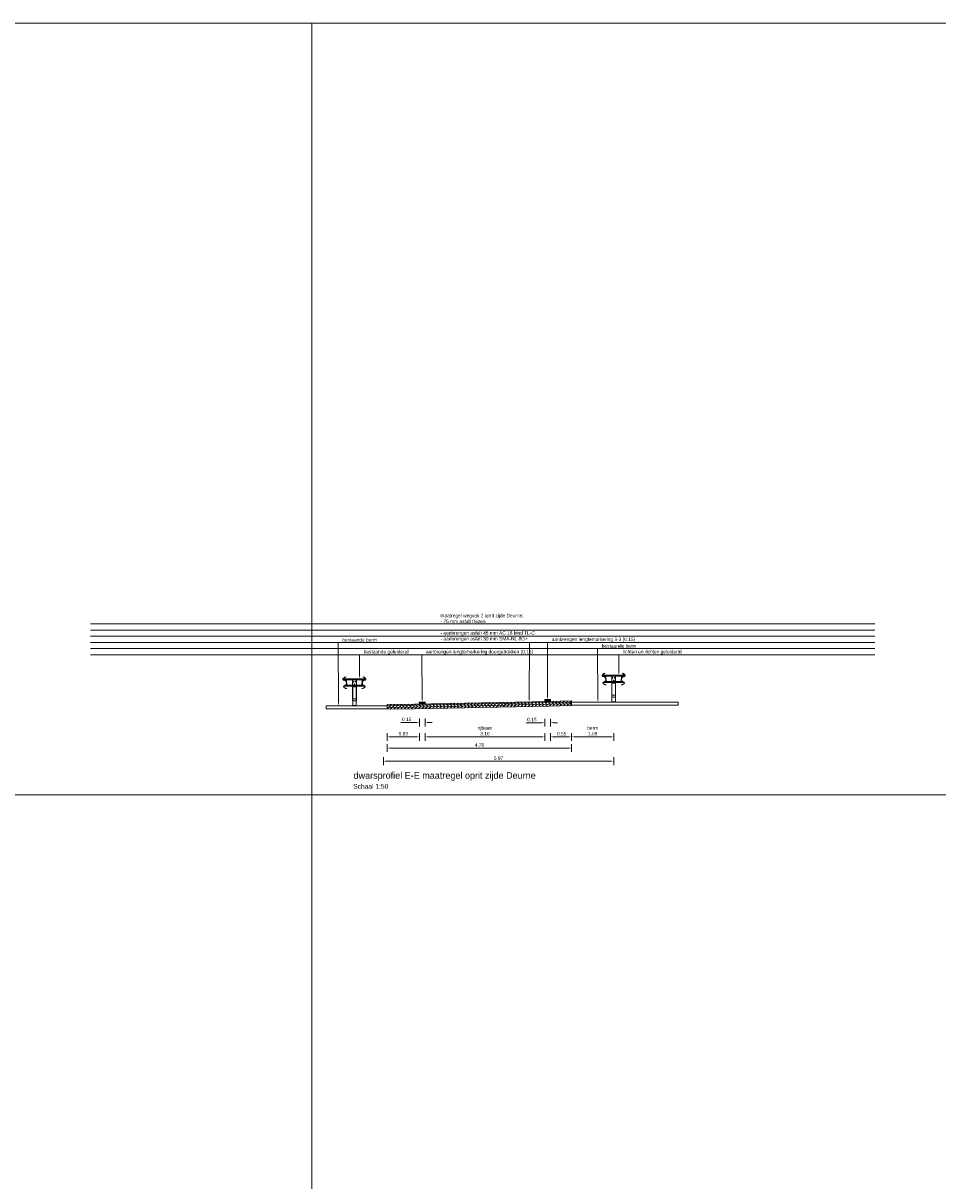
# Model space of a CAD drawing. Header units: metres. Extents: x 0 to 178216, y 0 to 407261.
# Tile 88 of 126: x 166868 to 166892, y 406236 to 406266. Entities that reach past the tile are written whole.
import ezdxf
from ezdxf import colors
from ezdxf.entities.mleader import LeaderData, LeaderLine
from ezdxf.math import Vec2, Vec3

# ---------------------------------------------------------------- set-up
doc = ezdxf.new("R2010")
doc.units = ezdxf.units.M
doc.header["$PDSIZE"] = 1
doc.layers.get('Defpoints').update_dxf_attribs({"lineweight": 18})
for name, color, linetype, lineweight in [('N-WE-VW-MARKERING_LANGS_STREEP_DOORGETROKKEN-G', 7, 'Continuous', 18), ('X-XX-AL-T35', 50, 'Continuous', 18), ('X-XX-AL-T50', 130, 'Continuous', 18), ('X-XX-AL-TEKENBLAD-M', 7, 'Continuous', 18), ('X-XX-AL-TEKENBLAD-S', 7, 'Continuous', 18), ('X-XX-AL-TEKENBLAD-T18', 10, 'Continuous', 18)]:
    doc.layers.add(name, color=color, linetype=linetype, lineweight=lineweight)
doc.layers.add('X-XX-AL-HULPLIJN-G', color=210, linetype='Continuous', lineweight=18, plot=False)
doc.styles.add('Futurabook1-1000', font='LT.TTF', dxfattribs={"height": 2.5})
doc.styles.add('NLCS-ISO-M50-T18', font='LT.TTF', dxfattribs={"height": 0.09})
doc.dimstyles.new('NLCS-M50-T18-PIJL_L2_H2', dxfattribs={"dimscale": 0.05, "dimtxt": 0.09, "dimasz": 1.8, "dimexe": 2, "dimexo": 2, "dimgap": 0.7, "dimtad": 1, "dimzin": 0, "dimdsep": 46, "dimtxsty": 'NLCS-ISO-M50-T18', "dimcen": 0, "dimdle": 2, "dimclrd": 256, "dimclre": 256, "dimclrt": 10, "dimazin": 0, "dimtfac": 1, "dimtofl": 0, "dimtmove": 0, "dimatfit": 3, "dimfxl": 2, "dimfxlon": 1, "dimtfillclr": 256, "dimtolj": 1, "dimtzin": 0, "dimlwd": -1, "dimlwe": -1, "dimarcsym": 0})

# ---------------------------------------------------------------- blocks, each defined once
blk = doc.blocks.new('*D30')
at = {"layer": 'Defpoints', "color": 0, "transparency": 16777216}
for p in [(166881.378, 406248.006), (166878.278, 406247.944), (166881.378, 406247.09)]:
    blk.add_point(p, dxfattribs=at)
at = {"layer": 'X-XX-AL-TEKENBLAD-M', "transparency": 16777216}
for p, q in [((166878.278, 406247.19), (166878.278, 406246.99)), ((166881.378, 406247.19), (166881.378, 406246.99)), ((166878.368, 406247.09), (166881.288, 406247.09))]:
    blk.add_line(p, q, dxfattribs=at)
for points in [[(166878.368, 406247.105), (166878.368, 406247.075), (166878.278, 406247.09)], [(166881.288, 406247.105), (166881.288, 406247.075), (166881.378, 406247.09)]]:
    blk.add_solid(points, dxfattribs=at)
at = {"layer": 'X-XX-AL-TEKENBLAD-M', "color": 10, "transparency": 16777216, "insert": (166879.828, 406247.248), "char_height": 0.09, "attachment_point": 5, "style": 'NLCS-ISO-M50-T18'}
blk.add_mtext('\\A1;rijbaan\\P3.10', dxfattribs=at)
blk = doc.blocks.new('*D31')
at = {"layer": 'Defpoints', "color": 0, "transparency": 16777216}
for p in [(166881.528, 406248.009), (166882.076, 406248.02), (166882.076, 406247.09)]:
    blk.add_point(p, dxfattribs=at)
at = {"layer": 'X-XX-AL-TEKENBLAD-M', "transparency": 16777216}
for p, q in [((166881.528, 406247.19), (166881.528, 406246.99)), ((166882.076, 406247.19), (166882.076, 406246.99)), ((166881.618, 406247.09), (166881.986, 406247.09))]:
    blk.add_line(p, q, dxfattribs=at)
for points in [[(166881.618, 406247.105), (166881.618, 406247.075), (166881.528, 406247.09)], [(166881.986, 406247.105), (166881.986, 406247.075), (166882.076, 406247.09)]]:
    blk.add_solid(points, dxfattribs=at)
at = {"layer": 'X-XX-AL-TEKENBLAD-M', "color": 10, "transparency": 16777216, "insert": (166881.818, 406247.171), "char_height": 0.09, "attachment_point": 5, "style": 'NLCS-ISO-M50-T18'}
blk.add_mtext('\\A1;0.55', dxfattribs=at)
blk = doc.blocks.new('*D32')
at = {"layer": 'Defpoints', "color": 0, "transparency": 16777216}
for p in [(166882.076, 406248.02), (166883.166, 406247.995), (166883.166, 406247.09)]:
    blk.add_point(p, dxfattribs=at)
at = {"layer": 'X-XX-AL-TEKENBLAD-M', "transparency": 16777216}
for p, q in [((166882.076, 406247.19), (166882.076, 406246.99)), ((166883.166, 406247.19), (166883.166, 406246.99)), ((166882.166, 406247.09), (166883.076, 406247.09))]:
    blk.add_line(p, q, dxfattribs=at)
for points in [[(166882.166, 406247.105), (166882.166, 406247.075), (166882.076, 406247.09)], [(166883.076, 406247.105), (166883.076, 406247.075), (166883.166, 406247.09)]]:
    blk.add_solid(points, dxfattribs=at)
at = {"layer": 'X-XX-AL-TEKENBLAD-M', "color": 10, "transparency": 16777216, "insert": (166882.621, 406247.248), "char_height": 0.09, "attachment_point": 5, "style": 'NLCS-ISO-M50-T18'}
blk.add_mtext('\\A1;berm\\P1.09', dxfattribs=at)
blk = doc.blocks.new('*D33')
at = {"layer": 'Defpoints', "color": 0, "transparency": 16777216}
for p in [(166877.295, 406247.924), (166878.128, 406247.941), (166878.128, 406247.09)]:
    blk.add_point(p, dxfattribs=at)
at = {"layer": 'X-XX-AL-TEKENBLAD-M', "transparency": 16777216}
for p, q in [((166877.295, 406247.19), (166877.295, 406246.99)), ((166878.128, 406247.19), (166878.128, 406246.99)), ((166877.385, 406247.09), (166878.038, 406247.09))]:
    blk.add_line(p, q, dxfattribs=at)
for points in [[(166877.385, 406247.105), (166877.385, 406247.075), (166877.295, 406247.09)], [(166878.038, 406247.105), (166878.038, 406247.075), (166878.128, 406247.09)]]:
    blk.add_solid(points, dxfattribs=at)
at = {"layer": 'X-XX-AL-TEKENBLAD-M', "color": 10, "transparency": 16777216, "insert": (166877.712, 406247.171), "char_height": 0.09, "attachment_point": 5, "style": 'NLCS-ISO-M50-T18'}
blk.add_mtext('\\A1;0.83', dxfattribs=at)
blk = doc.blocks.new('*D145')
at = {"layer": 'Defpoints', "color": 0, "transparency": 16777216}
for p in [(166883.166, 406248.025), (166877.196, 406247.894), (166883.166, 406246.46)]:
    blk.add_point(p, dxfattribs=at)
at = {"layer": 'X-XX-AL-TEKENBLAD-S', "transparency": 16777216}
for p, q in [((166877.196, 406246.56), (166877.196, 406246.36)), ((166883.166, 406246.56), (166883.166, 406246.36)), ((166877.286, 406246.46), (166883.076, 406246.46))]:
    blk.add_line(p, q, dxfattribs=at)
for points in [[(166877.286, 406246.475), (166877.286, 406246.445), (166877.196, 406246.46)], [(166883.076, 406246.475), (166883.076, 406246.445), (166883.166, 406246.46)]]:
    blk.add_solid(points, dxfattribs=at)
at = {"layer": 'X-XX-AL-TEKENBLAD-S', "color": 10, "transparency": 16777216, "insert": (166880.181, 406246.54), "char_height": 0.09, "attachment_point": 5, "style": 'NLCS-ISO-M50-T18'}
blk.add_mtext('\\A1;5.97', dxfattribs=at)
blk = doc.blocks.new('*D146')
at = {"layer": 'Defpoints', "color": 0, "transparency": 16777216}
for p in [(166881.377, 406248.056), (166881.527, 406248.059), (166881.377, 406247.457)]:
    blk.add_point(p, dxfattribs=at)
at = {"layer": 'X-XX-AL-TEKENBLAD-M', "transparency": 16777216}
for p, q in [((166881.287, 406247.457), (166880.896, 406247.457)), ((166881.377, 406247.557), (166881.377, 406247.357)), ((166881.527, 406247.557), (166881.527, 406247.357)), ((166881.617, 406247.457), (166881.707, 406247.457))]:
    blk.add_line(p, q, dxfattribs=at)
for points in [[(166881.287, 406247.472), (166881.287, 406247.442), (166881.377, 406247.457)], [(166881.617, 406247.472), (166881.617, 406247.442), (166881.527, 406247.457)]]:
    blk.add_solid(points, dxfattribs=at)
at = {"layer": 'X-XX-AL-TEKENBLAD-M', "color": 10, "transparency": 16777216, "insert": (166881.046, 406247.538), "char_height": 0.09, "attachment_point": 5, "style": 'NLCS-ISO-M50-T18'}
blk.add_mtext('\\A1;0.15', dxfattribs=at)
blk = doc.blocks.new('*D147')
at = {"layer": 'Defpoints', "color": 0, "transparency": 16777216}
for p in [(166878.128, 406247.966), (166878.278, 406247.969), (166878.128, 406247.462)]:
    blk.add_point(p, dxfattribs=at)
at = {"layer": 'X-XX-AL-TEKENBLAD-M', "transparency": 16777216}
for p, q in [((166878.038, 406247.462), (166877.646, 406247.462)), ((166878.128, 406247.562), (166878.128, 406247.362)), ((166878.278, 406247.562), (166878.278, 406247.362)), ((166878.368, 406247.462), (166878.458, 406247.462))]:
    blk.add_line(p, q, dxfattribs=at)
for points in [[(166878.038, 406247.477), (166878.038, 406247.447), (166878.128, 406247.462)], [(166878.368, 406247.477), (166878.368, 406247.447), (166878.278, 406247.462)]]:
    blk.add_solid(points, dxfattribs=at)
at = {"layer": 'X-XX-AL-TEKENBLAD-M', "color": 10, "transparency": 16777216, "insert": (166877.797, 406247.543), "char_height": 0.09, "attachment_point": 5, "style": 'NLCS-ISO-M50-T18'}
blk.add_mtext('\\A1;0.15', dxfattribs=at)
blk = doc.blocks.new('*D156')
at = {"layer": 'Defpoints', "color": 0, "transparency": 16777216}
for p in [(166877.295, 406247.909), (166882.076, 406247.945), (166882.076, 406246.8)]:
    blk.add_point(p, dxfattribs=at)
at = {"layer": 'X-XX-AL-TEKENBLAD-M', "transparency": 16777216}
for p, q in [((166877.295, 406246.9), (166877.295, 406246.7)), ((166882.076, 406246.9), (166882.076, 406246.7)), ((166877.385, 406246.8), (166881.986, 406246.8))]:
    blk.add_line(p, q, dxfattribs=at)
for points in [[(166877.385, 406246.815), (166877.385, 406246.785), (166877.295, 406246.8)], [(166881.986, 406246.815), (166881.986, 406246.785), (166882.076, 406246.8)]]:
    blk.add_solid(points, dxfattribs=at)
at = {"layer": 'X-XX-AL-TEKENBLAD-M', "color": 10, "transparency": 16777216, "insert": (166879.686, 406246.881), "char_height": 0.09, "attachment_point": 5, "style": 'NLCS-ISO-M50-T18'}
blk.add_mtext('\\A1;4.78', dxfattribs=at)

msp = doc.modelspace()

# ---------------------------------------------------------------- hatches: boundary and pattern name
at = {"layer": 'N-WE-VW-MARKERING_LANGS_STREEP_DOORGETROKKEN-G', "transparency": 33554559}
h = msp.add_hatch(color=256, dxfattribs=at)
h.dxf.hatch_style = 1
h.paths.add_polyline_path([(166881.5271, 406248.0591), (166881.3771, 406248.0561), (166881.3781, 406248.0061), (166881.5281, 406248.0091)])
h = msp.add_hatch(color=256, dxfattribs=at)
h.dxf.hatch_style = 1
h.paths.add_polyline_path([(166878.277, 406247.9942), (166878.127, 406247.9912), (166878.1281, 406247.9412), (166878.278, 406247.9442)])
at = {"layer": 'X-XX-AL-TEKENBLAD-S'}
h = msp.add_hatch(dxfattribs=at)
h.set_pattern_fill('ANSI31', color=256, scale=0.02)
h.set_pattern_definition([(45, (43.36797, 40.5), (-0.044901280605, 0.044901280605), [])])
h.paths.add_polyline_path([(166877.2953, 406247.9245), (166878.0031, 406247.9386), (166881.4851, 406248.0083), (166882.0762, 406248.0201), (166882.0762, 406247.9901), (166881.4857, 406247.9783), (166878.0037, 406247.9086), (166877.2953, 406247.8945)])
h = msp.add_hatch(dxfattribs=at)
h.set_pattern_fill('ANSI31', color=256, scale=0.02, angle=90)
h.set_pattern_definition([(135, (43.36797, 40.5), (-0.044901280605, -0.044901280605), [])])
h.paths.add_polyline_path([(166877.2953, 406247.8945), (166878.0037, 406247.9086), (166881.4857, 406247.9783), (166882.0762, 406247.9901), (166882.0762, 406247.9451), (166881.4861, 406247.9333), (166878.0041, 406247.8636), (166877.2953, 406247.8495)])
h = msp.add_hatch(dxfattribs=at)
h.set_pattern_fill('ANSI31', color=8, scale=0.02)
h.paths.add_polyline_path([(166877.2953, 406247.8495), (166878.0037, 406247.8636), (166881.4857, 406247.9333), (166882.0762, 406247.9451), (166882.0762, 406247.9001), (166881.4861, 406247.8883), (166878.0041, 406247.8186), (166877.2953, 406247.8045)])

# ---------------------------------------------------------------- linework, layer by layer
at = {"layer": 'N-WE-VW-MARKERING_LANGS_STREEP_DOORGETROKKEN-G', "flags": 128}
for points in [[(166881.5271, 406248.0591), (166881.3771, 406248.0561), (166881.3781, 406248.0061), (166881.5281, 406248.0091), (166881.5271, 406248.0591)], [(166878.277, 406247.9942), (166878.127, 406247.9912), (166878.1281, 406247.9412), (166878.278, 406247.9442), (166878.277, 406247.9942)]]:
    msp.add_lwpolyline(points, close=True, dxfattribs=at)
at = {"layer": 'X-XX-AL-HULPLIJN-G', "flags": 128}
for points in [[(166825.3375, 406265.5848), (166825.3375, 406245.5848), (166875.3375, 406245.5848), (166875.3375, 406265.5848)], [(166875.3375, 406265.5848), (166875.3375, 406245.5848), (166925.3375, 406245.5848), (166925.3375, 406265.5848)], [(166825.3375, 406245.5848), (166825.3375, 406225.5848), (166875.3375, 406225.5848), (166875.3375, 406245.5848)], [(166875.3375, 406245.5848), (166875.3375, 406225.5848), (166925.3375, 406225.5848), (166925.3375, 406245.5848)]]:
    msp.add_lwpolyline(points, close=True, dxfattribs=at)
for points in [[(166869.6062, 406250.0182), (166889.9359, 406250.0182)], [(166869.6062, 406249.8582), (166889.9359, 406249.8582)], [(166869.6062, 406249.6982), (166889.9359, 406249.6982)], [(166869.6062, 406249.5382), (166889.9359, 406249.5382)], [(166869.6062, 406249.3782), (166889.9359, 406249.3782)], [(166869.6062, 406249.2182), (166889.9359, 406249.2182)]]:
    msp.add_lwpolyline(points, dxfattribs=at)
at = {"layer": 'X-XX-AL-TEKENBLAD-S'}
for p, q in [((166882.8751, 406248.6901), (166882.8778, 406248.6671)), ((166882.8751, 406248.6901), (166883.4551, 406248.6901)), ((166882.8778, 406248.6671), (166883.4525, 406248.6671)), ((166882.9497, 406248.6671), (166882.9649, 406248.5221)), ((166882.9535, 406248.6671), (166882.9688, 406248.5221)), ((166882.9599, 406248.6429), (166882.9561, 406248.6425)), ((166882.9599, 406248.6429), (166882.9709, 406248.5381)), ((166883.2158, 406248.6771), (166883.1158, 406248.6771)), ((166883.1158, 406248.6771), (166883.1158, 406248.1224)), ((166883.1486, 406248.6201), (166883.1224, 406248.6201)), ((166883.1358, 406248.6014), (166883.1358, 406248.6387)), ((166883.2086, 406248.6201), (166883.1824, 406248.6201)), ((166883.1958, 406248.6002), (166883.1958, 406248.6387)), ((166883.2158, 406248.1224), (166883.2158, 406248.6771)), ((166883.3704, 406248.6429), (166883.3594, 406248.5381)), ((166883.3768, 406248.6671), (166883.3615, 406248.5221)), ((166883.3806, 406248.6671), (166883.3654, 406248.5221)), ((166883.3704, 406248.6429), (166883.3742, 406248.6425)), ((166883.4551, 406248.6901), (166883.4525, 406248.6671)), ((166882.8975, 406248.4991), (166882.9331, 406248.4991)), ((166882.8975, 406248.4961), (166882.8975, 406248.4991)), ((166882.8975, 406248.4961), (166883.4328, 406248.4961)), ((166882.9571, 406248.5221), (166882.9331, 406248.4991)), ((166882.9571, 406248.5221), (166883.3731, 406248.5221)), ((166882.9709, 406248.5381), (166882.9671, 406248.5377)), ((166883.2158, 406248.4871), (166883.1158, 406248.4871)), ((166883.2158, 406248.4821), (166883.1158, 406248.4821)), ((166883.1208, 406248.4706), (166883.1158, 406248.4706)), ((166883.1208, 406247.9951), (166883.1208, 406248.4706)), ((166883.1791, 406248.5501), (166883.1533, 406248.5501)), ((166883.1658, 406248.5224), (166883.1658, 406248.5687)), ((166883.2158, 406248.4706), (166883.2108, 406248.4706)), ((166883.2108, 406247.9951), (166883.2108, 406248.4706)), ((166883.3594, 406248.5381), (166883.3632, 406248.5377)), ((166883.3971, 406248.4991), (166883.3731, 406248.5221)), ((166883.3971, 406248.4991), (166883.4328, 406248.4991)), ((166883.4328, 406248.4961), (166883.4328, 406248.4991)), ((166883.1158, 406248.1224), (166883.2158, 406248.1224)), ((166883.1208, 406248.1674), (166883.2108, 406248.1674)), ((166883.1158, 406247.9951), (166883.1093, 406247.9901)), ((166883.1158, 406247.9951), (166883.2158, 406247.9951)), ((166883.2158, 406247.9951), (166883.2223, 406247.9901))]:
    msp.add_line(p, q, dxfattribs=at)
at = {"layer": 'X-XX-AL-TEKENBLAD-S', "color": 8}
for p, q in [((166876.1547, 406248.5945), (166876.1573, 406248.5715)), ((166876.1547, 406248.5945), (166876.7347, 406248.5945)), ((166876.1573, 406248.5715), (166876.732, 406248.5715)), ((166876.1771, 406248.4035), (166876.2127, 406248.4035)), ((166876.1771, 406248.4005), (166876.1771, 406248.4035)), ((166876.1771, 406248.4005), (166876.7123, 406248.4005)), ((166876.2367, 406248.4265), (166876.2127, 406248.4035)), ((166876.2292, 406248.5715), (166876.2445, 406248.4265)), ((166876.2331, 406248.5715), (166876.2483, 406248.4265)), ((166876.2394, 406248.5473), (166876.2356, 406248.5469)), ((166876.2367, 406248.4265), (166876.6527, 406248.4265)), ((166876.2394, 406248.5473), (166876.2505, 406248.4424)), ((166876.2505, 406248.4424), (166876.2467, 406248.4421)), ((166876.4953, 406248.5815), (166876.3953, 406248.5815)), ((166876.3953, 406248.5815), (166876.3953, 406248.0267)), ((166876.4953, 406248.3915), (166876.3953, 406248.3915)), ((166876.4953, 406248.3865), (166876.3953, 406248.3865)), ((166876.4003, 406248.375), (166876.3953, 406248.375)), ((166876.4003, 406247.8995), (166876.4003, 406248.375)), ((166876.4281, 406248.5245), (166876.4019, 406248.5245)), ((166876.4153, 406248.5058), (166876.4153, 406248.5431)), ((166876.4586, 406248.4545), (166876.4328, 406248.4545)), ((166876.4453, 406248.4268), (166876.4453, 406248.4731)), ((166876.4881, 406248.5245), (166876.4619, 406248.5245)), ((166876.4753, 406248.5045), (166876.4753, 406248.5431)), ((166876.4953, 406248.375), (166876.4903, 406248.375)), ((166876.4903, 406247.8995), (166876.4903, 406248.375)), ((166876.4953, 406248.0267), (166876.4953, 406248.5815)), ((166876.6499, 406248.5473), (166876.6389, 406248.4424)), ((166876.6389, 406248.4424), (166876.6427, 406248.4421)), ((166876.6563, 406248.5715), (166876.6411, 406248.4265)), ((166876.6601, 406248.5715), (166876.6449, 406248.4265)), ((166876.6499, 406248.5473), (166876.6537, 406248.5469)), ((166876.6767, 406248.4035), (166876.6527, 406248.4265)), ((166876.6767, 406248.4035), (166876.7123, 406248.4035)), ((166876.7123, 406248.4005), (166876.7123, 406248.4035)), ((166876.7347, 406248.5945), (166876.732, 406248.5715)), ((166876.3953, 406248.0267), (166876.4953, 406248.0267)), ((166876.4003, 406248.0717), (166876.4903, 406248.0717)), ((166876.3953, 406247.8995), (166876.3888, 406247.8945)), ((166876.3953, 406247.8995), (166876.4953, 406247.8995)), ((166876.4953, 406247.8995), (166876.5018, 406247.8945))]:
    msp.add_line(p, q, dxfattribs=at)
at = {"layer": 'X-XX-AL-TEKENBLAD-S', "color": 8, "flags": 128}
for points in [[(166876.2503, 406248.3461), (166876.2247, 406248.3473), (166876.1812, 406248.3691, -0.6229229), (166876.1815, 406248.4122), (166876.2238, 406248.4326, 0.3165431), (166876.2406, 406248.4628), (166876.2344, 406248.5224, 0.3149109), (166876.2118, 406248.5484), (166876.1658, 406248.5599, -0.6226296), (166876.1568, 406248.602), (166876.1948, 406248.632), (166876.2196, 406248.6386), (166876.2188, 406248.6415), (166876.1934, 406248.6348), (166876.1549, 406248.6044, 0.6226296), (166876.1651, 406248.557), (166876.2111, 406248.5455, -0.3149109), (166876.2314, 406248.5221), (166876.2377, 406248.4624, -0.3165431), (166876.2225, 406248.4353), (166876.1802, 406248.4149, 0.6229229), (166876.1798, 406248.3664), (166876.2239, 406248.3444), (166876.2502, 406248.3431)], [(166876.639, 406248.3461), (166876.6646, 406248.3473), (166876.7082, 406248.3691, 0.6229229), (166876.7079, 406248.4122), (166876.6655, 406248.4326, -0.3165431), (166876.6487, 406248.4628), (166876.655, 406248.5224, -0.3149109), (166876.6775, 406248.5484), (166876.7235, 406248.5599, 0.6226296), (166876.7325, 406248.602), (166876.6946, 406248.632), (166876.6697, 406248.6386), (166876.6705, 406248.6415), (166876.6959, 406248.6348), (166876.7344, 406248.6044, -0.6226296), (166876.7242, 406248.557), (166876.6782, 406248.5455, 0.3149109), (166876.658, 406248.5221), (166876.6517, 406248.4624, 0.3165431), (166876.6668, 406248.4353), (166876.7092, 406248.4149, -0.6229229), (166876.7095, 406248.3664), (166876.6654, 406248.3444), (166876.6391, 406248.3431)], [(166876.4188, 406248.5125, -0.5773503), (166876.4118, 406248.5125), (166876.4075, 406248.52, -1.7320508), (166876.4231, 406248.52)], [(166876.4488, 406248.4425, -0.5773503), (166876.4418, 406248.4425), (166876.4375, 406248.45, -1.7320508), (166876.4531, 406248.45)], [(166876.4788, 406248.5125, -0.5773503), (166876.4718, 406248.5125), (166876.4675, 406248.52, -1.7320508), (166876.4831, 406248.52)]]:
    msp.add_lwpolyline(points, format="xyb", close=True, dxfattribs=at)
at = {"layer": 'X-XX-AL-TEKENBLAD-S', "flags": 128}
for points in [[(166882.9708, 406248.4417), (166882.9452, 406248.4429), (166882.9017, 406248.4647, -0.6229229), (166882.902, 406248.5078), (166882.9443, 406248.5282, 0.3165431), (166882.9611, 406248.5584), (166882.9548, 406248.6181, 0.3149109), (166882.9323, 406248.644), (166882.8863, 406248.6556, -0.6226296), (166882.8773, 406248.6977), (166882.9152, 406248.7276), (166882.9401, 406248.7342), (166882.9393, 406248.7371), (166882.9139, 406248.7304), (166882.8754, 406248.7, 0.6226296), (166882.8856, 406248.6526), (166882.9316, 406248.6411, -0.3149109), (166882.9519, 406248.6177), (166882.9581, 406248.5581, -0.3165431), (166882.943, 406248.5309), (166882.9007, 406248.5105, 0.6229229), (166882.9003, 406248.462), (166882.9444, 406248.44), (166882.9707, 406248.4387)], [(166883.1392, 406248.6081, -0.5773503), (166883.1323, 406248.6081), (166883.128, 406248.6156, -1.7320508), (166883.1436, 406248.6156)], [(166883.1992, 406248.6081, -0.5773503), (166883.1923, 406248.6081), (166883.188, 406248.6156, -1.7320508), (166883.2036, 406248.6156)], [(166883.3595, 406248.4417), (166883.3851, 406248.4429), (166883.4286, 406248.4647, 0.6229229), (166883.4283, 406248.5078), (166883.386, 406248.5282, -0.3165431), (166883.3692, 406248.5584), (166883.3754, 406248.6181, -0.3149109), (166883.398, 406248.644), (166883.444, 406248.6556, 0.6226296), (166883.453, 406248.6977), (166883.415, 406248.7276), (166883.3902, 406248.7342), (166883.391, 406248.7371), (166883.4164, 406248.7304), (166883.4549, 406248.7, -0.6226296), (166883.4447, 406248.6526), (166883.3987, 406248.6411, 0.3149109), (166883.3784, 406248.6177), (166883.3722, 406248.5581, 0.3165431), (166883.3873, 406248.5309), (166883.4296, 406248.5105, -0.6229229), (166883.43, 406248.462), (166883.3859, 406248.44), (166883.3596, 406248.4387)], [(166883.1692, 406248.5381, -0.5773503), (166883.1623, 406248.5381), (166883.158, 406248.5456, -1.7320508), (166883.1736, 406248.5456)]]:
    msp.add_lwpolyline(points, format="xyb", close=True, dxfattribs=at)
for points in [[(166877.2953, 406247.9245), (166878.0031, 406247.9386), (166881.4851, 406248.0083), (166882.0762, 406248.0201), (166882.0762, 406247.9901), (166881.4857, 406247.9783), (166878.0037, 406247.9086), (166877.2953, 406247.8945), (166877.2953, 406247.9245)], [(166877.2953, 406247.8945), (166878.0037, 406247.9086), (166881.4857, 406247.9783), (166882.0762, 406247.9901), (166882.0762, 406247.9451), (166881.4861, 406247.9333), (166878.0041, 406247.8636), (166877.2953, 406247.8495), (166877.2953, 406247.8945)]]:
    msp.add_lwpolyline(points, close=True, dxfattribs=at)
at = {"layer": 'X-XX-AL-TEKENBLAD-S', "color": 8, "flags": 128}
for points in [[(166875.714, 406247.8945), (166877.2953, 406247.8945), (166877.2953, 406247.8145), (166875.714, 406247.8145)], [(166877.2953, 406247.8495), (166878.0037, 406247.8636), (166881.4857, 406247.9333), (166882.0762, 406247.9451), (166882.0762, 406247.9001), (166881.4861, 406247.8883), (166878.0041, 406247.8186), (166877.2953, 406247.8045), (166877.2953, 406247.8495)]]:
    msp.add_lwpolyline(points, close=True, dxfattribs=at)
msp.add_lwpolyline([(166882.0762, 406247.9901), (166884.8342, 406247.9901), (166884.8342, 406247.9101), (166882.0762, 406247.9101), (166882.0762, 406247.9901)], dxfattribs=at)

# ---------------------------------------------------------------- texts
at = {"layer": 'X-XX-AL-T35', "insert": (166876.4134, 406245.8698), "char_height": 0.125, "attachment_point": 1, "style": 'Futurabook1-1000'}
msp.add_mtext_dynamic_manual_height_columns('Schaal 1:50', width=5.387368, gutter_width=1.75, heights=[0], dxfattribs=at)
at = {"layer": 'X-XX-AL-T50', "insert": (166876.423, 406246.1787), "char_height": 0.175, "attachment_point": 1, "style": 'Futurabook1-1000'}
msp.add_mtext_dynamic_manual_height_columns('dwarsprofiel E-E maatregel oprit zijde Deurne', width=8.139484, gutter_width=2.5, heights=[0], dxfattribs=at)

# ---------------------------------------------------------------- dimensions: what is measured, and where the dimension line sits
at = {"layer": 'X-XX-AL-TEKENBLAD-M'}
dim = msp.add_linear_dim(base=(166881.3781, 406247.0899), p1=(166878.278, 406247.9442), p2=(166881.3781, 406248.0061), text='rijbaan\\P<>', dimstyle='NLCS-M50-T18-PIJL_L2_H2', dxfattribs=at)
dim.commit()
dim.dimension.update_dxf_attribs({"geometry": '*D30', "text_midpoint": (166879.8281, 406247.0899), "dimtype": 160})
for base, p1, p2, picture, middle in [((166881.3771, 406247.4572), (166881.5271, 406248.0591), (166881.3771, 406248.0561), '*D146', (166881.0464, 406247.5379)), ((166882.0762, 406246.7999), (166877.2953, 406247.9095), (166882.0762, 406247.9451), '*D156', (166879.6858, 406246.881)), ((166878.1275, 406247.4619), (166878.2775, 406247.9692), (166878.1275, 406247.9662), '*D147', (166877.7969, 406247.5427))]:
    dim = msp.add_linear_dim(base=base, p1=p1, p2=p2, dimstyle='NLCS-M50-T18-PIJL_L2_H2', dxfattribs=at)
    dim.commit()
    dim.dimension.update_dxf_attribs({"geometry": picture, "text_midpoint": middle})
for base, p1, p2, picture, middle in [((166882.0762, 406247.0899), (166881.5281, 406248.0091), (166882.0762, 406248.0201), '*D31', (166881.8182, 406247.0899)), ((166878.1281, 406247.0899), (166877.2953, 406247.9245), (166878.1281, 406247.9412), '*D33', (166877.7117, 406247.0899))]:
    dim = msp.add_linear_dim(base=base, p1=p1, p2=p2, dimstyle='NLCS-M50-T18-PIJL_L2_H2', dxfattribs=at)
    dim.commit()
    dim.dimension.update_dxf_attribs({"geometry": picture, "text_midpoint": middle, "dimtype": 160})
dim = msp.add_linear_dim(base=(166883.1658, 406247.0899), p1=(166882.0762, 406248.0201), p2=(166883.1658, 406247.9951), text='berm\\P<>', dimstyle='NLCS-M50-T18-PIJL_L2_H2', dxfattribs=at)
dim.commit()
dim.dimension.update_dxf_attribs({"geometry": '*D32', "text_midpoint": (166882.621, 406247.2476)})
at = {"layer": 'X-XX-AL-TEKENBLAD-S'}
dim = msp.add_linear_dim(base=(166883.1658, 406246.4599), p1=(166877.1959, 406247.8945), p2=(166883.1658, 406248.0251), dimstyle='NLCS-M50-T18-PIJL_L2_H2', dxfattribs=at)
dim.commit()
dim.dimension.update_dxf_attribs({"geometry": '*D145', "text_midpoint": (166880.1808, 406246.5399)})

# ---------------------------------------------------------------- leaders
at = {"layer": 'X-XX-AL-TEKENBLAD-T18'}
ml = msp.add_multileader_mtext('Standard', dxfattribs=at)
ml.set_content('maatregel wegvak 2 oprit zijde Deurne:\\P- 75 mm asfalt frezen\\P\\P- aanbrengen asfalt 45 mm AC 16 bind TL-C\\P- aanbrengen asfalt 30 mm SMA-NL 8G+', color=256, style='NLCS-ISO-M50-T18')
ml.set_leader_properties(color=256, linetype='ByLayer', lineweight=-1)
ml.build(insert=Vec2(0, 0))
ml.multileader.update_dxf_attribs({"text_left_attachment_type": 5, "text_right_attachment_type": 5, "dogleg_length": 0.09, "arrow_head_size": 0.09})
ctx = ml.context
ctx.base_point, ctx.char_height, ctx.arrow_head_size, ctx.landing_gap_size, ctx.plane_origin = Vec3(166878.6583, 406249.5382), 0.09, 0.09, 0.018, Vec3(166881.0618, 406248.3857)
ctx.left_attachment, ctx.right_attachment = 5, 5
notes = []
notes.append((ctx, [(1, (1, 1, 0), (166880.9826, 406249.5382), (-1, 0), 0.09, [(0, [(166880.9742, 406247.998)], 0, [])])]))
ctx.mtext.insert, ctx.mtext.flow_direction = Vec3(166878.6763, 406250.2785), 5
ml = msp.add_multileader_mtext('Standard', dxfattribs=at)
ml.set_content('bestaande berm', color=256, style='NLCS-ISO-M50-T18')
ml.set_leader_properties(color=256, linetype='ByLayer', lineweight=-1)
ml.build(insert=Vec2(0, 0))
ml.multileader.update_dxf_attribs({"text_left_attachment_type": 5, "text_right_attachment_type": 5, "dogleg_length": 0.09, "arrow_head_size": 0.09})
ctx = ml.context
ctx.base_point, ctx.char_height, ctx.arrow_head_size, ctx.landing_gap_size, ctx.plane_origin = Vec3(166876.1126, 406249.5382), 0.09, 0.09, 0.018, Vec3(166875.9458, 406248.252)
ctx.left_attachment, ctx.right_attachment = 5, 5
notes.append((ctx, [(1, (1, 1, 0), (166876.0226, 406249.5382), (1, 0), 0.09, [(0, [(166876.0354, 406247.8945)], 0, [])])]))
ctx.mtext.insert, ctx.mtext.rotation, ctx.mtext.flow_direction = Vec3(166876.1306, 406249.6502), 6.2831853, 5
ml = msp.add_multileader_mtext('Standard', dxfattribs=at)
ml.set_content('aanbrengen lengtemarkering 3-3 (0,15)', color=256, style='NLCS-ISO-M50-T18')
ml.set_leader_properties(color=256, linetype='ByLayer', lineweight=-1)
ml.build(insert=Vec2(0, 0))
ml.multileader.update_dxf_attribs({"text_left_attachment_type": 5, "text_right_attachment_type": 5, "dogleg_length": 0.09, "arrow_head_size": 0.09})
ctx = ml.context
ctx.base_point, ctx.char_height, ctx.arrow_head_size, ctx.landing_gap_size, ctx.plane_origin = Vec3(166881.5421, 406249.5382), 0.09, 0.09, 0.018, Vec3(166881.3772, 406248.3851)
ctx.left_attachment, ctx.right_attachment = 5, 5
notes.append((ctx, [(1, (1, 1, 0), (166881.4521, 406249.5382), (1, 0), 0.09, [(0, [(166881.4521, 406248.0576)], 0, [])])]))
ctx.mtext.insert, ctx.mtext.rotation, ctx.mtext.flow_direction = Vec3(166881.5601, 406249.6621), 6.2831853, 5
ml = msp.add_multileader_mtext('Standard', dxfattribs=at)
ml.set_content('bestaande geleiderail', color=256, style='NLCS-ISO-M50-T18')
ml.set_leader_properties(color=256, linetype='ByLayer', lineweight=-1)
ml.build(insert=Vec2(0, 0))
ml.multileader.update_dxf_attribs({"text_left_attachment_type": 5, "text_right_attachment_type": 5, "dogleg_length": 0.09, "arrow_head_size": 0.09})
ctx = ml.context
ctx.base_point, ctx.char_height, ctx.arrow_head_size, ctx.landing_gap_size, ctx.plane_origin = Vec3(166876.669, 406249.2182), 0.09, 0.09, 0.018, Vec3(166876.4916, 406248.502)
ctx.left_attachment, ctx.right_attachment = 5, 5
notes.append((ctx, [(1, (1, 1, 0), (166876.579, 406249.2182), (1, 0), 0.09, [(0, [(166876.5812, 406248.5945)], 0, [])])]))
ctx.mtext.insert, ctx.mtext.rotation, ctx.mtext.flow_direction = Vec3(166876.687, 406249.3421), 6.2831853, 5
ml = msp.add_multileader_mtext('Standard', dxfattribs=at)
ml.set_content('aanbrengen lengtemarkering doorgetrokken (0,15)', color=256, style='NLCS-ISO-M50-T18')
ml.set_leader_properties(color=256, linetype='ByLayer', lineweight=-1)
ml.build(insert=Vec2(0, 0))
ml.multileader.update_dxf_attribs({"text_left_attachment_type": 5, "text_right_attachment_type": 5, "dogleg_length": 0.09, "arrow_head_size": 0.09})
ctx = ml.context
ctx.base_point, ctx.char_height, ctx.arrow_head_size, ctx.landing_gap_size, ctx.plane_origin = Vec3(166878.2808, 406249.2182), 0.09, 0.09, 0.018, Vec3(166878.1124, 406248.3202)
ctx.left_attachment, ctx.right_attachment = 5, 5
notes.append((ctx, [(1, (1, 1, 0), (166878.1908, 406249.2182), (1, 0), 0.09, [(0, [(166878.202, 406247.9927)], 0, [])])]))
ctx.mtext.insert, ctx.mtext.rotation, ctx.mtext.flow_direction = Vec3(166878.2988, 406249.3421), 6.2831853, 5
ml = msp.add_multileader_mtext('Standard', dxfattribs=at)
ml.set_content('bestaande berm', color=256, style='NLCS-ISO-M50-T18')
ml.set_leader_properties(color=256, linetype='ByLayer', lineweight=-1)
ml.build(insert=Vec2(0, 0))
ml.multileader.update_dxf_attribs({"text_left_attachment_type": 5, "text_right_attachment_type": 5, "dogleg_length": 0.09, "arrow_head_size": 0.09})
ctx = ml.context
ctx.base_point, ctx.char_height, ctx.arrow_head_size, ctx.landing_gap_size, ctx.plane_origin = Vec3(166882.84, 406249.3782), 0.09, 0.09, 0.018, Vec3(166882.669, 406248.3476)
ctx.left_attachment, ctx.right_attachment = 5, 5
notes.append((ctx, [(1, (1, 1, 0), (166882.75, 406249.3782), (1, 0), 0.09, [(0, [(166882.7585, 406247.9901)], 0, [])])]))
ctx.mtext.insert, ctx.mtext.rotation, ctx.mtext.flow_direction = Vec3(166882.858, 406249.4902), 6.2831853, 5
ml = msp.add_multileader_mtext('Standard', dxfattribs=at)
ml.set_content('lichten en richten geleiderail', color=256, style='NLCS-ISO-M50-T18')
ml.set_leader_properties(color=256, linetype='ByLayer', lineweight=-1)
ml.build(insert=Vec2(0, 0))
ml.multileader.update_dxf_attribs({"text_left_attachment_type": 5, "text_right_attachment_type": 5, "dogleg_length": 0.09, "arrow_head_size": 0.09})
ctx = ml.context
ctx.base_point, ctx.char_height, ctx.arrow_head_size, ctx.landing_gap_size, ctx.plane_origin = Vec3(166883.3895, 406249.2182), 0.09, 0.09, 0.018, Vec3(166883.212, 406248.5976)
ctx.left_attachment, ctx.right_attachment = 5, 5
notes.append((ctx, [(1, (1, 1, 0), (166883.2995, 406249.2182), (1, 0), 0.09, [(0, [(166883.3016, 406248.6901)], 0, [])])]))
ctx.mtext.insert, ctx.mtext.rotation, ctx.mtext.flow_direction = Vec3(166883.4075, 406249.3421), 6.2831853, 5
for ctx, leaders in notes:
    for number, flags, end, landing, length, lines in leaders:
        leader = LeaderData()
        leader.index, (leader.has_last_leader_line, leader.has_dogleg_vector, leader.attachment_direction) = number, flags
        leader.last_leader_point, leader.dogleg_vector, leader.dogleg_length = Vec3(end), Vec3(landing), length
        for number, points, colour, breaks in lines:
            line = LeaderLine()
            line.index, line.vertices, line.color, line.breaks = number, Vec3.list(points), colors.encode_raw_color(colour), breaks
            leader.lines.append(line)
        ctx.leaders.append(leader)

doc.saveas('drawing.dxf')
